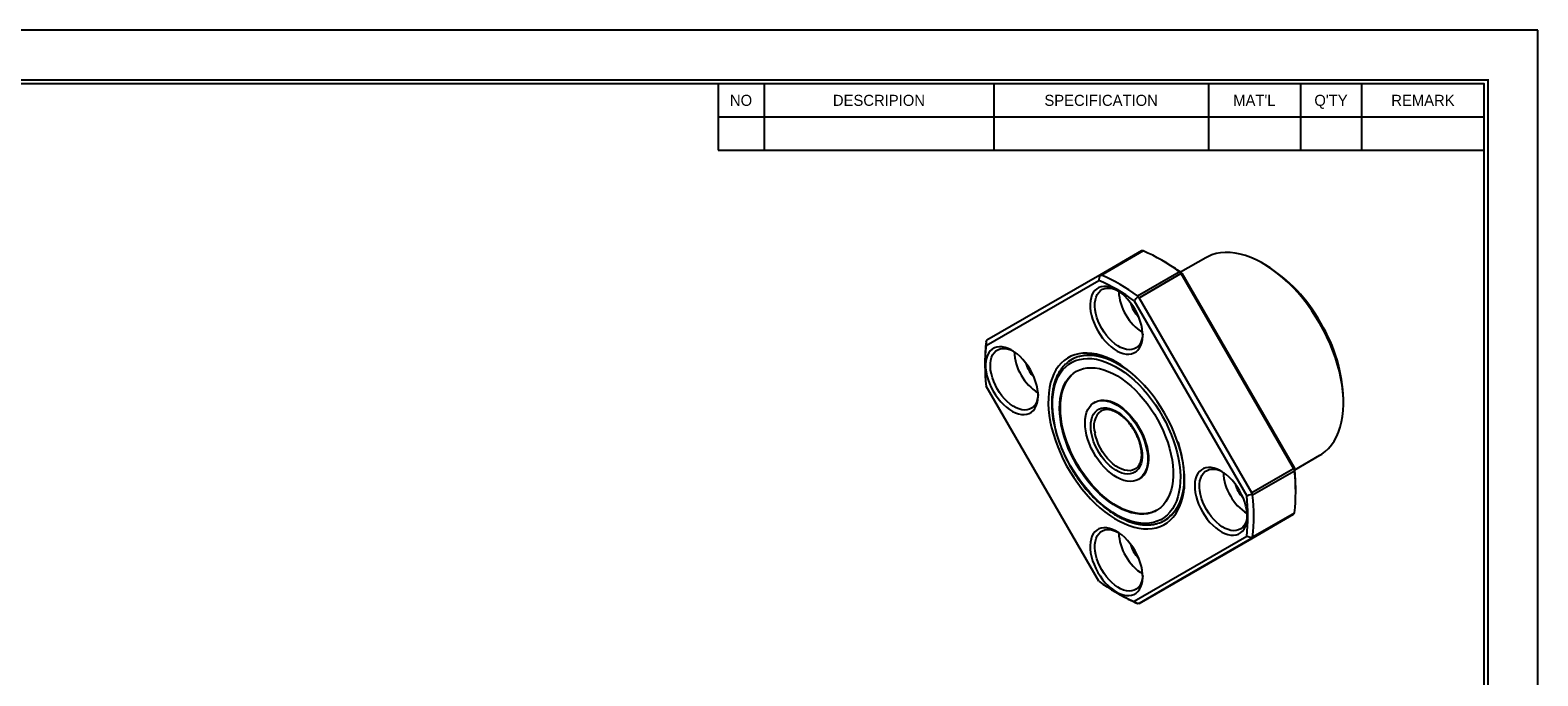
# Model space of a CAD drawing. Header units: millimetres. Extents: x 0 to 269, y 0 to 190.
# Tile 3 of 3: x 91 to 269, y 114 to 190. Entities that reach past the tile are written whole.
import ezdxf
from ezdxf.enums import TextEntityAlignment as Align

# ---------------------------------------------------------------- set-up
doc = ezdxf.new("R2010")
doc.units = ezdxf.units.MM
doc.layers.add('L1', color=7, linetype='CONTINUOUS')
doc.layers.add('OUTLINE', color=7, linetype='CONTINUOUS')

# ---------------------------------------------------------------- blocks, each defined once
blk = doc.blocks.new('표제란')
at = {"layer": 'L1', "color": 0}
for p, q in [((297, 210), (0, 210)), ((297, 0), (297, 210))]:
    blk.add_line(p, q, dxfattribs=at)
at = {"layer": 'L1'}
for p, q in [((190, 203), (190, 194.34)), ((196, 203), (196, 194.34)), ((226, 203), (226, 194.34)), ((254, 203), (254, 194.34)), ((266, 203), (266, 194.34)), ((274, 203), (274, 194.34)), ((190, 198.67), (290, 198.67)), ((190, 194.34), (290, 194.34))]:
    blk.add_line(p, q, dxfattribs=at)
at = {"layer": 'L1', "const_width": 0.25}
blk.add_lwpolyline([(290.5, 6.5), (290.5, 203.5), (10, 203.5), (10, 6.5)], close=True, dxfattribs=at)
at = {"layer": 'L1'}
blk.add_lwpolyline([(290, 7), (290, 203), (10.5, 203), (10.5, 7)], close=True, dxfattribs=at)
for s, p in [('NO', (193, 200.83)), ('DESCRIPION', (211, 200.83)), ('SPECIFICATION', (240, 200.83)), ("MAT'L", (260, 200.83)), ("Q'TY", (270, 200.83)), ('REMARK', (282, 200.83))]:
    blk.add_text(s, height=1.444, dxfattribs=at).set_placement(p, align=Align.MIDDLE_CENTER)
for tag, p in [('필렛', (179.25, 10.9)), ('모따기', (179.25, 8.3))]:
    blk.add_attdef(tag, text='', height=1.15, dxfattribs=at).set_placement(p, align=Align.MIDDLE_LEFT)
at = {"layer": 'OUTLINE', "ltscale": 0.5}
for tag, p, height in [('TITLE', (237.17, 24.41), 2.5), ('도번', (251.18, 15.64), 2.5), ('SCALE', (253.78, 9.55), 1.2), ('DATE', (277.02, 9.51), 1.2)]:
    blk.add_attdef(tag, p, '', height=height, dxfattribs=at)

msp = doc.modelspace()

# ---------------------------------------------------------------- linework, layer by layer
at = {"layer": 'OUTLINE'}
for p, q in [((222.3481, 164.2331), (217.3983, 161.3757)), ((222.5506, 164.232), (217.6011, 161.3747)), ((222.4846, 164.2533), (222.3481, 164.2331)), ((225.0379, 162.9616), (224.6843, 163.1658)), ((229.9533, 163.4263), (226.9721, 161.7053)), ((237.0578, 162.5529), (236.7043, 162.757)), ((203.9626, 153.0396), (217.2947, 160.7385)), ((217.3983, 161.3757), (204.066, 153.6766)), ((217.3983, 161.3757), (217.4631, 161.3544)), ((221.8635, 158.914), (226.8131, 161.7713)), ((222.066, 158.6811), (227.0158, 161.5385)), ((227.0158, 161.5385), (226.9511, 161.6749)), ((227.0158, 161.5385), (240.3481, 138.4463)), ((227.1194, 161.5981), (240.4516, 138.5061)), ((221.9295, 158.776), (222.066, 158.6811)), ((221.4626, 158.3325), (234.7947, 135.2405)), ((235.3983, 135.5889), (222.066, 158.6811)), ((204.066, 153.6766), (203.9803, 153.5684)), ((203.8224, 151.1225), (203.8224, 150.7142)), ((214.1619, 151.4234), (214.0912, 151.3826)), ((217.2947, 125.1347), (203.9626, 148.2267)), ((216.836, 146.3278), (216.7539, 146.2804)), ((246.2487, 146.2238), (246.2487, 146.632)), ((217.5606, 145.3022), (217.5909, 145.3203)), ((240.471, 138.3219), (243.4522, 140.0429)), ((221.6265, 138.4134), (221.5906, 138.3919)), ((240.3481, 138.4463), (235.3983, 135.5889)), ((240.4484, 138.1543), (235.4988, 135.297)), ((240.4339, 138.322), (240.3481, 138.4463)), ((222.0034, 137.1868), (222.0856, 137.2343)), ((235.3983, 135.5889), (235.4123, 135.4231)), ((240.5917, 135.6103), (240.5917, 136.0187)), ((225.0903, 132.3295), (225.161, 132.3703)), ((240.3481, 133.0562), (227.0158, 125.3571)), ((235.3983, 130.1988), (240.3481, 133.0562)), ((235.4988, 130.3749), (240.4484, 133.2322)), ((240.3481, 133.0562), (240.4339, 133.1644)), ((234.7947, 130.4276), (221.4626, 122.7287)), ((235.4123, 130.2655), (235.3983, 130.1988)), ((222.066, 122.4997), (235.3983, 130.1988)), ((227.0158, 125.3571), (222.066, 122.4997)), ((219.3762, 123.7712), (219.7298, 123.567)), ((222.066, 122.4997), (221.9295, 122.4795))]:
    msp.add_line(p, q, dxfattribs=at)
at = {"layer": 'OUTLINE', "flags": 128}
for points in [[(243.4528, 155.6326), (242.9868, 156.4047), (242.4928, 157.1561), (241.973, 157.8832), (241.4296, 158.5829), (240.8651, 159.2519), (240.282, 159.8874), (239.6829, 160.4865), (239.0706, 161.0465), (238.4476, 161.5649), (237.8168, 162.0394), (237.1811, 162.4679), (236.5433, 162.8484), (235.9061, 163.1793), (235.2725, 163.4591), (234.6453, 163.6866), (234.0273, 163.8606), (233.4212, 163.9805), (232.8298, 164.0457), (232.2557, 164.0559), (231.7014, 164.0111), (231.1695, 163.9114), (230.6623, 163.7574), (230.1821, 163.5497), (229.9533, 163.4263)], [(221.5786, 157.2935), (221.3083, 157.7273), (221.012, 158.138), (220.6935, 158.5201), (220.3573, 158.8685), (220.0078, 159.1784), (219.6498, 159.4456), (219.2882, 159.6665), (218.9277, 159.8382), (218.5734, 159.9582), (218.23, 160.0251), (217.9021, 160.0378), (217.5941, 159.9962), (217.3103, 159.9009), (217.0545, 159.7532), (216.8301, 159.555), (216.6401, 159.3091), (216.4872, 159.0187), (216.3734, 158.6878), (216.3003, 158.3209), (216.2687, 157.9229), (216.2793, 157.4992), (216.3317, 157.0555), (216.4253, 156.5979), (216.5589, 156.1325), (216.7306, 155.6656), (216.9382, 155.2036), (217.1787, 154.7526), (217.449, 154.3189), (217.7453, 153.9081), (218.0638, 153.526), (218.4, 153.1776), (218.7495, 152.8678), (219.1075, 152.6006), (219.4691, 152.3796), (219.8296, 152.208), (220.1839, 152.0879), (220.5273, 152.0211), (220.8552, 152.0083), (221.1632, 152.0499), (221.447, 152.1452), (221.7028, 152.2929), (221.9272, 152.4911), (222.1171, 152.7371), (222.27, 153.0274), (222.3838, 153.3583), (222.457, 153.7253), (222.4885, 154.1233), (222.478, 154.547), (222.4256, 154.9906), (222.3319, 155.4482), (222.1984, 155.9136), (222.0267, 156.3805), (221.8191, 156.8425), (221.5786, 157.2935)], [(217.6614, 155.0314), (217.4308, 155.4658), (217.234, 155.9112), (217.074, 156.3607), (216.9532, 156.8076), (216.8735, 157.2451), (216.836, 157.6665), (216.8414, 158.0655), (216.8895, 158.436), (216.9796, 158.7724), (217.1104, 159.0696), (217.2799, 159.3231), (217.4854, 159.5291), (217.724, 159.6843), (217.9919, 159.7866), (218.2851, 159.8342), (218.5992, 159.8266), (218.9294, 159.7638), (219.2707, 159.6467), (219.5238, 159.528)], [(243.4522, 140.0429), (243.6745, 140.18), (244.0945, 140.4921), (244.4815, 140.8545), (244.8337, 141.2654), (245.1496, 141.723), (245.4277, 142.2254), (245.6669, 142.7703), (245.8661, 143.3552), (246.0243, 143.9775), (246.1409, 144.6344), (246.2154, 145.3231), (246.2474, 146.0404), (246.2367, 146.7832), (246.1835, 147.548), (246.0879, 148.3316), (245.9504, 149.1303), (245.7716, 149.9407), (245.5523, 150.7591), (245.2934, 151.5818), (244.9962, 152.4053), (244.662, 153.2257), (244.2922, 154.0395), (243.8885, 154.843), (243.4528, 155.6326)], [(222.4865, 154.396), (222.4627, 154.1179), (222.3935, 153.7638), (222.2828, 153.4464), (222.1324, 153.1705), (221.9446, 152.9404), (221.7221, 152.7594), (221.4684, 152.6304), (221.1873, 152.5553), (220.883, 152.5353), (220.5603, 152.5706), (220.2239, 152.6607), (219.879, 152.8042), (219.5308, 152.999), (219.1846, 153.2422), (218.8456, 153.5299), (218.519, 153.858), (218.2097, 154.2213), (217.9224, 154.6144), (217.6614, 155.0314)], [(209.2042, 150.1476), (208.934, 150.5814), (208.6376, 150.9921), (208.3191, 151.3742), (207.9829, 151.7226), (207.6334, 152.0325), (207.2754, 152.2997), (206.9138, 152.5206), (206.5534, 152.6923), (206.199, 152.8123), (205.8556, 152.8792), (205.5277, 152.8919), (205.2198, 152.8503), (204.9359, 152.755), (204.6801, 152.6073), (204.4557, 152.4091), (204.2658, 152.1632), (204.1129, 151.8728), (203.9991, 151.5419), (203.9259, 151.175), (203.8944, 150.777), (203.9049, 150.3533), (203.9573, 149.9096), (204.051, 149.452), (204.1846, 148.9866), (204.3563, 148.5197), (204.5638, 148.0577), (204.8043, 147.6067), (205.0746, 147.173), (205.371, 146.7622), (205.6894, 146.3801), (206.0257, 146.0318), (206.3751, 145.7219), (206.7331, 145.4547), (207.0948, 145.2337), (207.4552, 145.0621), (207.8095, 144.942), (208.153, 144.8752), (208.4809, 144.8624), (208.7888, 144.904), (209.0726, 144.9993), (209.3284, 145.147), (209.5528, 145.3452), (209.7428, 145.5912), (209.8957, 145.8815), (210.0095, 146.2124), (210.0826, 146.5794), (210.1142, 146.9774), (210.1037, 147.4011), (210.0512, 147.8447), (209.9576, 148.3023), (209.824, 148.7677), (209.6523, 149.2346), (209.4448, 149.6966), (209.2042, 150.1476)], [(205.2871, 147.8855), (205.0564, 148.3199), (204.8596, 148.7653), (204.6996, 149.2148), (204.5789, 149.6617), (204.4991, 150.0992), (204.4617, 150.5207), (204.467, 150.9196), (204.5151, 151.2902), (204.6053, 151.6266), (204.736, 151.9238), (204.9055, 152.1772), (205.1111, 152.3832), (205.3496, 152.5384), (205.6175, 152.6407), (205.9107, 152.6884), (206.2248, 152.6807), (206.555, 152.6179), (206.8963, 152.5008), (207.1495, 152.3822)], [(225.0786, 145.0252), (224.6525, 145.729), (224.1988, 146.412), (223.7201, 147.0706), (223.2186, 147.7014), (222.6972, 148.301), (222.1585, 148.8664), (221.6052, 149.3946), (221.0404, 149.8829), (220.4669, 150.3287), (219.8877, 150.7297), (219.3059, 151.0838), (218.7244, 151.3891), (218.1464, 151.6441), (217.5748, 151.8475), (217.0126, 151.9981), (216.4627, 152.0951), (215.928, 152.1382), (215.4113, 152.127), (214.9153, 152.0617), (214.4426, 151.9425), (213.9956, 151.77), (213.5767, 151.5453), (213.188, 151.2693), (212.8316, 150.9437), (212.5093, 150.5701), (212.2228, 150.1503), (211.9737, 149.6867), (211.7631, 149.1817), (211.5923, 148.6378), (211.462, 148.0579), (211.3731, 147.445), (211.3258, 146.8024), (211.3206, 146.1333), (211.3573, 145.4413), (211.4359, 144.73), (211.5559, 144.0031), (211.7167, 143.2643), (211.9174, 142.5175), (212.157, 141.7667), (212.4343, 141.0156), (212.7477, 140.2683), (213.0958, 139.5287), (213.4766, 138.8006), (213.8881, 138.0877), (214.3283, 137.3939), (214.7949, 136.7226), (215.2853, 136.0775), (215.797, 135.4619), (216.3275, 134.879), (216.8738, 134.3318), (217.4332, 133.8232), (218.0028, 133.3559), (218.5795, 132.9322), (219.1604, 132.5545), (219.7424, 132.2245), (220.3225, 131.9442), (220.8977, 131.7149), (221.465, 131.5378), (222.0214, 131.4139), (222.564, 131.3437), (223.09, 131.3278), (223.5967, 131.3661), (224.0814, 131.4584), (224.5416, 131.6044), (224.9748, 131.8031), (225.3789, 132.0536), (225.7517, 132.3546), (226.0912, 132.7044), (226.3958, 133.1014), (226.6638, 133.5433), (226.8938, 134.028), (227.0846, 134.5528), (227.2352, 135.115), (227.3449, 135.7118), (227.4131, 136.3399), (227.4393, 136.9962), (227.4236, 137.6772), (227.3659, 138.3793), (227.2665, 139.0989), (227.1261, 139.8323), (226.9452, 140.5755), (226.7249, 141.3248), (226.4663, 142.0763), (226.1707, 142.8259), (225.8397, 143.5699), (225.4751, 144.3042), (225.0786, 145.0252)], [(214.9211, 151.735), (215.0061, 151.7585), (215.4827, 151.8546), (215.9817, 151.8961), (216.5004, 151.8827), (217.036, 151.8145), (217.5855, 151.692), (218.146, 151.5157), (218.7144, 151.2867), (219.2876, 151.0062), (219.8624, 150.6757), (220.4358, 150.297), (221.0045, 149.8723), (221.5655, 149.4037), (222.1157, 148.8939), (222.6522, 148.3457), (222.9007, 148.0734)], [(221.1938, 132.2039), (220.6398, 132.3908), (220.0788, 132.6299), (219.5138, 132.92), (218.9481, 133.2593), (218.3848, 133.646), (217.8271, 134.078), (217.278, 134.5527), (216.7407, 135.0677), (216.2182, 135.6199), (215.7133, 136.2063), (215.2289, 136.8236), (214.7677, 137.4683), (214.3323, 138.137), (213.9252, 138.8257), (213.5485, 139.5307), (213.2044, 140.248), (212.8949, 140.9736), (212.6216, 141.7035), (212.3861, 142.4335), (212.1897, 143.1596), (212.0336, 143.8778), (211.9184, 144.584), (211.8451, 145.2742), (211.8138, 145.9446), (211.8249, 146.5915), (211.8782, 147.2112), (211.9734, 147.8002), (212.11, 148.3554), (212.2874, 148.8735), (212.5043, 149.3517), (212.7597, 149.7872), (213.0521, 150.1778), (213.3799, 150.5211), (213.7413, 150.8153), (214.1342, 151.0586), (214.5564, 151.2499), (215.0055, 151.3879), (215.4792, 151.4719), (215.9746, 151.5015), (216.4891, 151.4764), (217.0197, 151.3969), (217.5635, 151.2633), (218.1175, 151.0764), (218.6785, 150.8373), (219.2435, 150.5472), (219.8092, 150.2079), (220.3725, 149.8212), (220.9302, 149.3892), (221.4792, 148.9144), (222.0166, 148.3995), (222.5391, 147.8473), (223.044, 147.2609), (223.5284, 146.6436), (223.9896, 145.9989), (224.4249, 145.3302), (224.8321, 144.6415), (225.2088, 143.9365), (225.5529, 143.2192), (225.8624, 142.4936), (226.1357, 141.7637), (226.3712, 141.0337), (226.5675, 140.3075), (226.7237, 139.5894), (226.8388, 138.8832), (226.9122, 138.193), (226.9435, 137.5226), (226.9324, 136.8757), (226.8791, 136.256), (226.7839, 135.667), (226.6472, 135.1118), (226.4699, 134.5937), (226.253, 134.1155), (225.9976, 133.68), (225.7051, 133.2894), (225.3773, 132.9461), (225.016, 132.6519), (224.6231, 132.4085), (224.2009, 132.2173), (223.7518, 132.0793), (223.2781, 131.9953), (222.7827, 131.9657), (222.2682, 131.9908), (221.7376, 132.0703), (221.1938, 132.2039)], [(212.8573, 143.6373), (212.7499, 144.3035), (212.6844, 144.9535), (212.6612, 145.5831), (212.6805, 146.1883), (212.7421, 146.7654), (212.8457, 147.3107), (212.9906, 147.8208), (213.1758, 148.2923), (213.4003, 148.7224), (213.6626, 149.1083), (213.961, 149.4475), (214.2937, 149.738), (214.6586, 149.9779), (215.0532, 150.1657), (215.4752, 150.3001), (215.9219, 150.3804), (216.3905, 150.406), (216.8779, 150.3768), (217.3812, 150.293), (217.8971, 150.155), (218.4223, 149.9638), (218.9536, 149.7206), (219.4876, 149.4268), (220.0209, 149.0844), (220.5501, 148.6956), (221.0719, 148.2627), (221.5831, 147.7886), (222.0802, 147.2761), (222.5603, 146.7287), (223.0203, 146.1496), (223.4573, 145.5427), (223.8685, 144.9116), (224.2513, 144.2605), (224.6033, 143.5933), (224.9222, 142.9145), (225.2061, 142.2281), (225.4532, 141.5386), (225.6618, 140.8504), (225.8308, 140.1678), (225.9589, 139.495), (226.0454, 138.8364), (226.0898, 138.1961), (226.0918, 137.5782), (226.0513, 136.9865), (225.9686, 136.4249), (225.8443, 135.8968), (225.6791, 135.4057), (225.474, 134.9545), (225.2304, 134.5462), (224.9499, 134.1833), (224.6341, 133.8682), (224.285, 133.6028), (223.905, 133.3888), (223.4963, 133.2276), (223.0616, 133.1201), (222.6036, 133.0671), (222.1252, 133.0689), (221.6295, 133.1255), (221.1195, 133.2365), (220.5986, 133.4012), (220.0699, 133.6186), (219.5368, 133.8873), (219.0028, 134.2056), (218.4711, 134.5715), (217.9451, 134.9827), (217.4282, 135.4366), (216.9237, 135.9302), (216.4347, 136.4606), (215.9642, 137.0243), (215.5154, 137.6178), (215.091, 138.2373), (214.6937, 138.8789), (214.326, 139.5386), (213.9903, 140.2121), (213.6886, 140.8952), (213.4229, 141.5837), (213.1949, 142.2731), (213.006, 142.9591), (212.8573, 143.6373)], [(212.9395, 143.6848), (212.832, 144.351), (212.7665, 145.0009), (212.7433, 145.6305), (212.7626, 146.2358), (212.8242, 146.8129), (212.9278, 147.3582), (213.0727, 147.8682), (213.258, 148.3397), (213.4825, 148.7698), (213.7448, 149.1557), (214.0432, 149.4949), (214.3759, 149.7854), (214.6703, 149.9845)], [(210.1121, 147.2501), (210.0884, 146.972), (210.0191, 146.6179), (209.9085, 146.3005), (209.758, 146.0246), (209.5702, 145.7945), (209.3477, 145.6135), (209.094, 145.4845), (208.8129, 145.4094), (208.5087, 145.3894), (208.1859, 145.4247), (207.8495, 145.5148), (207.5046, 145.6583), (207.1564, 145.8532), (206.8102, 146.0963), (206.4712, 146.3841), (206.1446, 146.7121), (205.8353, 147.0754), (205.548, 147.4685), (205.2871, 147.8855)], [(220.2692, 137.0578), (219.8811, 137.1961), (219.4873, 137.3859), (219.0923, 137.6248), (218.7005, 137.9104), (218.3164, 138.2393), (217.9443, 138.6077), (217.5885, 139.0116), (217.2529, 139.4463), (216.9415, 139.9069), (216.6576, 140.3882), (216.4046, 140.8848), (216.1853, 141.391), (216.0022, 141.9011), (215.8573, 142.4092), (215.7523, 142.9098), (215.6884, 143.3969), (215.6663, 143.8653), (215.6863, 144.3095), (215.7481, 144.7245), (215.8511, 145.1056), (215.994, 145.4485), (216.1753, 145.7493), (216.3929, 146.0046), (216.6443, 146.2116), (216.9266, 146.3678), (217.2368, 146.4714), (217.5712, 146.5214), (217.9261, 146.5172), (218.2975, 146.4587), (218.6811, 146.3468), (219.0726, 146.1825), (219.4676, 145.9678), (219.8616, 145.7052), (220.2501, 145.3976), (220.6287, 145.0484), (220.9932, 144.6617), (221.3394, 144.2418), (221.6633, 143.7935), (221.9614, 143.3219), (222.2302, 142.8322), (222.4667, 142.3301), (222.6682, 141.8213), (222.8325, 141.3114), (222.9576, 140.8064), (223.0421, 140.3118), (223.0852, 139.8334), (223.0862, 139.3765), (223.0452, 138.9463), (222.9627, 138.5476), (222.8396, 138.1851), (222.6773, 137.8628), (222.4776, 137.5843), (222.2428, 137.3529), (221.9755, 137.1711), (221.6788, 137.0409), (221.3561, 136.964), (221.0109, 136.9411), (220.6473, 136.9725), (220.2692, 137.0578)], [(216.836, 146.3278), (216.9355, 146.381), (217.239, 146.4979), (217.5677, 146.5614), (217.9179, 146.5708), (218.2855, 146.5258), (218.6665, 146.4271), (219.0564, 146.2758), (219.451, 146.0735), (219.8456, 145.8226), (220.2359, 145.5259), (220.6174, 145.1868), (220.9858, 144.8091), (221.3369, 144.3971), (221.6668, 143.9554), (221.9717, 143.4891), (222.2481, 143.0034), (222.4929, 142.5039), (222.7034, 141.9962), (222.8772, 141.4861), (223.0122, 140.9793), (223.107, 140.4816), (223.1605, 139.9986), (223.1721, 139.5358), (223.1416, 139.0985), (223.0694, 138.6915), (222.9563, 138.3196), (222.8036, 137.9868), (222.6131, 137.6971), (222.3868, 137.4536), (222.1274, 137.2592), (222.0856, 137.2343)], [(216.4269, 142.5953), (216.3613, 143.0422), (216.3381, 143.4707), (216.3576, 143.8749), (216.4195, 144.2489), (216.5229, 144.5877), (216.6665, 144.8864), (216.848, 145.1409), (217.0652, 145.3475), (217.3148, 145.5034), (217.5933, 145.6064), (217.897, 145.655), (218.2214, 145.6485), (218.5621, 145.5871), (218.9142, 145.4716), (219.2728, 145.3037), (219.633, 145.0856), (219.9896, 144.8204), (220.3376, 144.512), (220.6721, 144.1645), (220.9885, 143.7829), (221.2822, 143.3725), (221.5493, 142.9392), (221.7859, 142.4889), (221.9887, 142.028), (222.1548, 141.5629), (222.282, 141.1003), (222.3684, 140.6466), (222.4129, 140.2081), (222.4148, 139.791), (222.374, 139.4012), (222.2912, 139.0441), (222.1675, 138.7248), (222.0046, 138.4478), (221.8049, 138.2168), (221.5712, 138.0352), (221.3066, 137.9056), (221.015, 137.8297), (220.7004, 137.8085), (220.3673, 137.8425), (220.0203, 137.9311), (219.6643, 138.0731), (219.3042, 138.2665), (218.9453, 138.5085), (218.5923, 138.7958), (218.2505, 139.1244), (217.9245, 139.4896), (217.6188, 139.8862), (217.3379, 140.3088), (217.0857, 140.7515), (216.8656, 141.2079), (216.6808, 141.6716), (216.5339, 142.1363), (216.4269, 142.5953)], [(224.1692, 133.5302), (223.9871, 133.4363), (223.5785, 133.275), (223.1438, 133.1676), (222.6858, 133.1146), (222.2074, 133.1163), (221.7117, 133.1729), (221.2017, 133.2839), (220.6807, 133.4486), (220.152, 133.666), (219.619, 133.9347), (219.0849, 134.253), (218.5532, 134.6189), (218.0273, 135.0301), (217.5104, 135.484), (217.0059, 135.9777), (216.5168, 136.508), (216.0464, 137.0718), (215.5976, 137.6652), (215.1732, 138.2847), (214.7759, 138.9263), (214.4082, 139.586), (214.0725, 140.2595), (213.7708, 140.9427), (213.5051, 141.6311), (213.2771, 142.3205), (213.0881, 143.0065), (212.9395, 143.6848)], [(221.5906, 138.3919), (221.5513, 138.3701), (221.2859, 138.2629), (220.9949, 138.2102), (220.6825, 138.2128), (220.3536, 138.2706), (220.0131, 138.3827), (219.6662, 138.5475), (219.3182, 138.7625), (218.9743, 139.0243), (218.6397, 139.3291), (218.3196, 139.6722), (218.0187, 140.0484), (217.7417, 140.452), (217.4927, 140.8769), (217.2755, 141.3166), (217.0934, 141.7645), (216.9491, 142.2138), (216.8449, 142.6576)], [(226.6301, 141.6132), (226.6704, 141.4894), (226.889, 140.7493), (227.0677, 140.0153), (227.2056, 139.2912), (227.3019, 138.5812), (227.3561, 137.8891), (227.3679, 137.2186), (227.3372, 136.5735), (227.2642, 135.9572), (227.1493, 135.3732), (226.9931, 134.8245), (226.7965, 134.3143), (226.5605, 133.8452), (226.2865, 133.4199), (225.9759, 133.0407), (225.7835, 132.8463)], [(233.953, 135.8604), (233.6827, 136.2942), (233.3863, 136.705), (233.0679, 137.0871), (232.7316, 137.4354), (232.3822, 137.7453), (232.0242, 138.0125), (231.6625, 138.2335), (231.3021, 138.4051), (230.9478, 138.5252), (230.6043, 138.592), (230.2764, 138.6048), (229.9685, 138.5632), (229.6847, 138.4679), (229.4289, 138.3202), (229.2045, 138.122), (229.0145, 137.876), (228.8616, 137.5856), (228.7478, 137.2548), (228.6746, 136.8878), (228.6431, 136.4898), (228.6536, 136.0661), (228.7061, 135.6225), (228.7997, 135.1649), (228.9333, 134.6995), (229.105, 134.2326), (229.3125, 133.7706), (229.553, 133.3196), (229.8233, 132.8858), (230.1197, 132.4751), (230.4382, 132.093), (230.7744, 131.7446), (231.1239, 131.4347), (231.4819, 131.1675), (231.8435, 130.9466), (232.2039, 130.7749), (232.5583, 130.6549), (232.9017, 130.588), (233.2296, 130.5753), (233.5375, 130.6169), (233.8213, 130.7122), (234.0772, 130.8599), (234.3016, 131.0581), (234.4915, 131.304), (234.6444, 131.5944), (234.7582, 131.9253), (234.8314, 132.2922), (234.8629, 132.6902), (234.8524, 133.1139), (234.8, 133.5576), (234.7063, 134.0152), (234.5727, 134.4806), (234.401, 134.9475), (234.1935, 135.4095), (233.953, 135.8604)], [(230.0358, 133.5983), (229.8052, 134.0328), (229.6084, 134.4782), (229.4484, 134.9277), (229.3276, 135.3746), (229.2479, 135.8121), (229.2104, 136.2335), (229.2158, 136.6325), (229.2639, 137.003), (229.354, 137.3394), (229.4848, 137.6366), (229.6542, 137.8901), (229.8598, 138.096), (230.0983, 138.2513), (230.3663, 138.3535), (230.6595, 138.4012), (230.9736, 138.3936), (231.3038, 138.3308), (231.645, 138.2137), (231.8982, 138.095)], [(234.8609, 132.963), (234.8371, 132.6849), (234.7679, 132.3308), (234.6572, 132.0134), (234.5068, 131.7375), (234.3189, 131.5073), (234.0964, 131.3264), (233.8427, 131.1974), (233.5616, 131.1223), (233.2574, 131.1022), (232.9347, 131.1375), (232.5983, 131.2276), (232.2534, 131.3712), (231.9052, 131.566), (231.559, 131.8091), (231.22, 132.0969), (230.8933, 132.4249), (230.584, 132.7883), (230.2967, 133.1814), (230.0358, 133.5983)], [(221.5786, 128.7146), (221.3083, 129.1483), (221.012, 129.5591), (220.6935, 129.9412), (220.3573, 130.2895), (220.0078, 130.5994), (219.6498, 130.8666), (219.2882, 131.0876), (218.9277, 131.2592), (218.5734, 131.3793), (218.23, 131.4461), (217.9021, 131.4589), (217.5941, 131.4173), (217.3103, 131.322), (217.0545, 131.1743), (216.8301, 130.9761), (216.6401, 130.7301), (216.4872, 130.4398), (216.3734, 130.1089), (216.3003, 129.7419), (216.2687, 129.3439), (216.2793, 128.9202), (216.3317, 128.4766), (216.4253, 128.019), (216.5589, 127.5536), (216.7306, 127.0867), (216.9382, 126.6247), (217.1787, 126.1737), (217.449, 125.7399), (217.7453, 125.3292), (218.0638, 124.9471), (218.4, 124.5987), (218.7495, 124.2888), (219.1075, 124.0216), (219.4691, 123.8007), (219.8296, 123.629), (220.1839, 123.509), (220.5273, 123.4421), (220.8552, 123.4294), (221.1632, 123.471), (221.447, 123.5663), (221.7028, 123.714), (221.9272, 123.9122), (222.1171, 124.1581), (222.27, 124.4485), (222.3838, 124.7794), (222.457, 125.1463), (222.4885, 125.5443), (222.478, 125.968), (222.4256, 126.4117), (222.3319, 126.8693), (222.1984, 127.3347), (222.0267, 127.8016), (221.8191, 128.2636), (221.5786, 128.7146)], [(217.6614, 126.4524), (217.4308, 126.8869), (217.234, 127.3323), (217.074, 127.7818), (216.9532, 128.2287), (216.8735, 128.6662), (216.836, 129.0876), (216.8414, 129.4866), (216.8895, 129.8571), (216.9796, 130.1935), (217.1104, 130.4907), (217.2799, 130.7442), (217.4854, 130.9501), (217.724, 131.1054), (217.9919, 131.2077), (218.2851, 131.2553), (218.5992, 131.2477), (218.9294, 131.1849), (219.2707, 131.0678), (219.5238, 130.9491)], [(222.4865, 125.8171), (222.4627, 125.539), (222.3935, 125.1849), (222.2828, 124.8675), (222.1324, 124.5916), (221.9446, 124.3614), (221.7221, 124.1805), (221.4684, 124.0515), (221.1873, 123.9764), (220.883, 123.9563), (220.5603, 123.9916), (220.2239, 124.0817), (219.879, 124.2253), (219.5308, 124.4201), (219.1846, 124.6633), (218.8456, 124.951), (218.519, 125.279), (218.2097, 125.6424), (217.9224, 126.0355), (217.6614, 126.4524)]]:
    msp.add_lwpolyline(points, dxfattribs=at)
at = {"layer": 'OUTLINE'}
for centre, radius, start, end in [((214.1731, 144.798), 21.1627, 53.325089, 66.680288), ((213.5796, 143.1994), 22.8438, 53.650167, 59.894373), ((227.179, 146.6874), 18.6897, 28.803811, 58.091152), ((209.1037, 141.7369), 20.6919, 53.324752, 66.680849), ((209.2236, 141.9407), 21.1627, 53.325091, 66.680285), ((225.2653, 159.6002), 5.6058, 181.510752, 211.584148), ((224.4244, 158.9532), 3.4837, 194.361338, 210.247073), ((224.4393, 158.9271), 3.4836, 209.752847, 225.633559), ((225.5677, 159.4702), 5.8015, 208.924695, 237.809215), ((227.5679, 146.0109), 18.6911, 1.904308, 31.195934), ((222.9342, 151.1635), 19.1118, 172.975994, 180.123037), ((224.5195, 150.6331), 20.6973, 173.323009, 186.676694), ((212.891, 152.4544), 5.6058, 181.510752, 211.584148), ((215.951, 148.161), 3.7194, 106.075508, 133.963585), ((216.4293, 146.4388), 5.4761, 55.606855, 114.459896), ((212.05, 151.8073), 3.4837, 194.361338, 210.247073), ((212.0649, 151.7812), 3.4836, 209.752847, 225.633559), ((213.1933, 152.3243), 5.8015, 208.924695, 237.809215), ((219.0996, 143.4666), 2.3954, 129.976021, 199.738248), ((237.6397, 138.1672), 5.6058, 181.510752, 211.584148), ((219.424, 135.6932), 21.1679, 353.323484, 6.676516), ((217.9828, 135.992), 22.6089, 0.06763, 6.384631), ((221.9779, 136.8268), 5.4765, 305.537106, 4.385391), ((236.7988, 137.5202), 3.4837, 194.361338, 210.247073), ((236.8136, 137.4941), 3.4836, 209.752847, 225.633559), ((237.9421, 138.0371), 5.8015, 208.924695, 237.809215), ((214.2375, 132.8341), 20.6975, 353.32312, 6.676641), ((214.4745, 132.836), 21.1679, 353.323486, 6.676514), ((223.2318, 135.5489), 3.7169, 286.51195, 313.355629), ((225.2653, 131.0213), 5.6058, 181.510752, 211.584148), ((224.4244, 130.3743), 3.4837, 194.361338, 210.247073), ((224.4393, 130.3482), 3.4836, 209.752847, 225.633559), ((225.5677, 130.8912), 5.8015, 208.924695, 237.809215), ((229.6537, 141.7306), 20.6922, 233.324891, 246.680787), ((229.4233, 140.2981), 19.3363, 239.913319, 246.985539)]:
    msp.add_arc(centre, radius, start, end, dxfattribs=at)
for centre, major_axis, ratio, start_param, end_param in [((62095.2375, 380903.4351), (61889.2985, 380771.8502), 0.00134428, 3.15418769, 3.1543177), ((-61650.8099, -35547.1265), (61888.6894, 35699.5318), 0.01623041, 0.01150349, 0.0116335), ((360918.0617, 208396.6906), (360713.7734, 208263.6687), 0.00278406, 3.1299654, 3.13009541), ((62390.1846, 382718.1037), (62184.2455, 382586.5188), 0.00134109, 3.13108826, 3.13121796), ((-61762.5653, -35611.5909), (62000.4448, 35763.9962), 0.01621577, 6.27157484, 6.27170474), ((361569.3785, 208772.7384), (361365.0902, 208639.7165), 0.00278155, 3.15307947, 3.15320936), ((361569.3785, -136919.9033), (361365.5093, -137055.0736), 0.00134325, 3.12887943, 3.12900933), ((363411.7772, -137618.6729), (363207.908, -137753.8431), 0.00133984, 3.15195663, 3.1520862)]:
    msp.add_ellipse(centre, major_axis=major_axis, ratio=ratio, start_param=start_param, end_param=end_param, dxfattribs=at)
for points in [[(222.5506, 164.232), (222.5288, 164.2392), (222.5068, 164.2463), (222.4846, 164.2533)], [(217.4631, 161.3544), (217.509, 161.3611), (217.555, 161.3679), (217.6011, 161.3747)], [(226.9511, 161.6749), (226.9051, 161.7071), (226.8591, 161.7393), (226.8131, 161.7713)], [(221.8635, 158.914), (221.8854, 158.868), (221.9074, 158.822), (221.9295, 158.776)], [(203.9658, 153.5006), (203.9705, 153.5231), (203.9753, 153.5458), (203.9803, 153.5684)], [(240.4483, 138.1543), (240.4436, 138.2102), (240.4388, 138.2662), (240.4339, 138.322)], [(235.4123, 135.4231), (235.441, 135.381), (235.4699, 135.339), (235.4988, 135.297)], [(240.4339, 133.1644), (240.4388, 133.1871), (240.4436, 133.2097), (240.4483, 133.2322)], [(235.4988, 130.3749), (235.4699, 130.3384), (235.441, 130.3019), (235.4123, 130.2655)], [(221.9295, 122.4795), (221.9074, 122.4866), (221.8854, 122.4937), (221.8635, 122.5009)]]:
    msp.add_open_spline(points, degree=3, dxfattribs=at)
for points, knots in [([(213.3342, 150.804), (213.2685, 150.7418), (213.0909, 150.5737), (212.8366, 150.2526), (212.5695, 149.847), (212.3379, 149.4005), (212.1413, 148.9175), (211.9813, 148.3995), (211.8586, 147.8494), (211.7739, 147.27), (211.7277, 146.6642), (211.7201, 146.0353), (211.7509, 145.3864), (211.82, 144.7208), (211.9269, 144.0416), (212.0709, 143.3522), (212.2512, 142.6558), (212.4669, 141.9557), (212.7169, 141.2554), (213, 140.558), (213.3147, 139.867), (213.6596, 139.1856), (214.0329, 138.517), (214.4328, 137.8644), (214.8576, 137.231), (215.3051, 136.6198), (215.7732, 136.0338), (216.2598, 135.4756), (216.7626, 134.9481), (217.2793, 134.4539), (217.8074, 133.9952), (218.3445, 133.5743), (218.8882, 133.1935), (219.436, 132.8546), (219.9853, 132.5593), (220.5336, 132.3099), (220.9792, 132.1425), (221.2404, 132.0631), (221.3218, 132.0384)], [0, 0, 0, 0, 0.01638827, 0.04433597, 0.07240313, 0.10060627, 0.12894097, 0.15738796, 0.18592077, 0.21451233, 0.24313907, 0.27178266, 0.3004286, 0.32906801, 0.35769694, 0.38631366, 0.41491796, 0.44351061, 0.47209299, 0.50066688, 0.52923425, 0.55779722, 0.58635797, 0.61491871, 0.64348121, 0.67204745, 0.70061971, 0.72920022, 0.7577912, 0.78639471, 0.81501261, 0.84364632, 0.87229657, 0.90096296, 0.92964333, 0.95833293, 0.98702031, 1, 1, 1, 1]), ([(217.5682, 145.2997), (217.6108, 145.3264), (217.723, 145.3964), (217.9333, 145.4584), (218.1951, 145.4894), (218.4769, 145.4708), (218.7725, 145.4062), (219.0789, 145.296), (219.3928, 145.1414), (219.7102, 144.9439), (220.0269, 144.7054), (220.3385, 144.4287), (220.6404, 144.1171), (220.9285, 143.7748), (221.1985, 143.4061), (221.4467, 143.0162), (221.6695, 142.6102), (221.8639, 142.1938), (222.0272, 141.7729), (222.1573, 141.3534), (222.2528, 140.9412), (222.3127, 140.5421), (222.3367, 140.162), (222.3253, 139.806), (222.2795, 139.4791), (222.2012, 139.1856), (222.0928, 138.9282), (221.9556, 138.7099), (221.7998, 138.5337), (221.678, 138.4515), (221.6199, 138.4123)], [0, 0, 0, 0, 0.02410695, 0.06339716, 0.10194246, 0.13930701, 0.17579763, 0.21182161, 0.24765704, 0.28345346, 0.31927016, 0.35514699, 0.39109325, 0.42710256, 0.46316105, 0.49925147, 0.53535524, 0.57145104, 0.60751516, 0.64352819, 0.67947138, 0.71532838, 0.75108891, 0.78675593, 0.82235874, 0.85795574, 0.89366358, 0.92971631, 0.96647095, 1, 1, 1, 1]), ([(221.3218, 132.0384), (221.4165, 132.012), (221.69, 131.936), (222.1358, 131.8475), (222.653, 131.7901), (223.156, 131.7825), (223.6396, 131.8283), (224.0029, 131.892), (224.1966, 131.9567), (224.2433, 131.9723)], [0, 0, 0, 0, 0.09116712, 0.26318716, 0.434928, 0.60609815, 0.77652752, 0.94610249, 1, 1, 1, 1])]:
    msp.add_open_spline(points, degree=3, knots=knots, dxfattribs=at)

# ---------------------------------------------------------------- block references
at = {"layer": 'OUTLINE', "xscale": 0.9065447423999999, "yscale": 0.9065447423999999, "zscale": 0.9065447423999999}
msp.add_blockref('표제란', (0, 0), dxfattribs=at)

doc.saveas('drawing.dxf')
